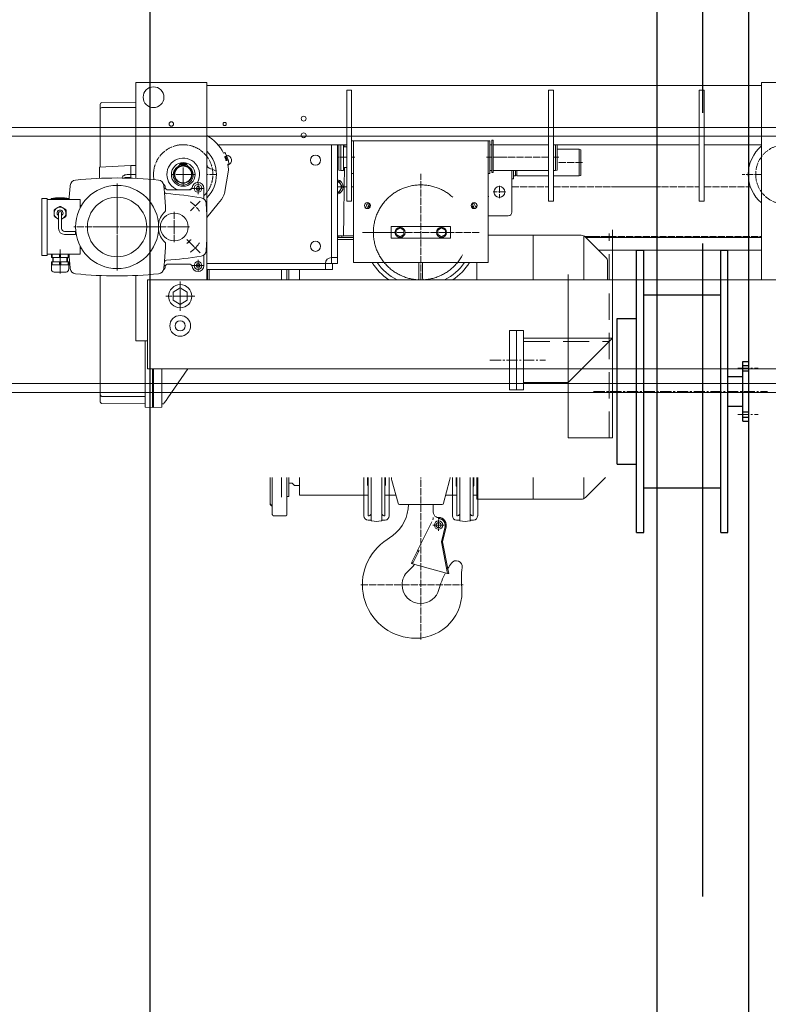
# Model space of a CAD drawing. Header units: millimetres. Extents: x 0 to 28190, y 0 to 19934.
# Tile 6 of 11: x 13067 to 14290, y 10882 to 12489. Entities that reach past the tile are written whole.
import ezdxf

# ---------------------------------------------------------------- set-up
doc = ezdxf.new("R2010")
doc.units = ezdxf.units.MM
doc.header["$MEASUREMENT"] = 0
for name, pattern in [('CENTER', [1704.8, 1065.5, -213.1, 213.1, -213.1]), ('CENTER2', [1.125, 0.75, -0.125, 0.125, -0.125]), ('CONTIN', [0]), ('DASHED', [319.6, 213.1, -106.5]), ('DOT_CENTER', [14, 12, -1, 0, -1]), ('HIDDEN', [9.525, 6.35, -3.175])]:
    doc.linetypes.add(name, pattern=pattern)
doc.layers.get('0').update_dxf_attribs({"linetype": 'CONTIN'})
for name, color, linetype in [('07', 7, 'CONTINUOUS'), ('1', 7, 'CONTIN'), ('2', 6, 'CONTIN'), ('4', 7, 'CENTER'), ('Default', 7, 'CONTINUOUS')]:
    doc.layers.add(name, color=color, linetype=linetype)

# ---------------------------------------------------------------- blocks, each defined once
blk = doc.blocks.new('A$C556C4CC6')
at = {"layer": '07', "color": 3, "linetype": 'Continuous', "ltscale": 100}
for p, q in [((72.5, 475), (84.5, 475)), ((72.5, 475), (72.5, 0)), ((84.5, 475), (84.5, 0)), ((214.5, 475), (214.5, 0)), ((214.5, 475), (226.5, 475)), ((226.5, 475), (226.5, 0)), ((84.5, 400), (214.5, 400)), ((39.5, 360), (39.5, 115)), ((39.5, 360), (72.5, 360)), ((251.5, 287.5), (251.5, 187.5)), ((251.5, 287.5), (261.5, 287.5)), ((261.5, 287.5), (261.5, 187.5)), ((251.5, 281), (261.5, 281)), ((251.5, 272), (261.5, 272)), ((226.5, 262.5), (251.5, 262.5)), ((226.5, 212.5), (251.5, 212.5)), ((251.5, 203), (261.5, 203)), ((251.5, 194), (261.5, 194)), ((251.5, 187.5), (261.5, 187.5)), ((39.5, 115), (72.5, 115)), ((84.5, 75), (214.5, 75)), ((72.5, 0), (84.5, 0)), ((214.5, 0), (226.5, 0))]:
    blk.add_line(p, q, dxfattribs=at)
at = {"layer": 'Default', "color": 1, "linetype": 'CENTER2', "lineweight": 13, "ltscale": 25}
for p, q in [((243.1, 276.5), (277.6, 276.5)), ((0, 237.5), (293.3, 237.5)), ((243.1, 198.5), (277.6, 198.5))]:
    blk.add_line(p, q, dxfattribs=at)
blk = doc.blocks.new('A$C5D5B3472')
at = {"color": 3, "linetype": 'Continuous', "lineweight": 0}
for p, q in [((-13748.7, 76.1), (-13628, 76.1)), ((-13748.7, 76.1), (-13628, 76.1)), ((-13628, -258.2), (-13628, 76.1)), ((-13628, -258.2), (-13628, 76.1)), ((-12687.9, 71.1), (-13628, 71.1)), ((-13628, -29.5), (-13628, 71.1)), ((-12687.9, 71.1), (-13628, 71.1)), ((-13628, -29.5), (-13628, 71.1)), ((-12687.9, 76.1), (-12687.9, -258.2)), ((-12687.9, 76.1), (-12567.2, 76.1)), ((-12687.9, 76.1), (-12687.9, -13.6)), ((-12687.9, 76.1), (-12567.2, 76.1)), ((-12687.9, 71.1), (-12687.9, -13.6)), ((-12687.9, 71.1), (-12687.9, -13.6)), ((-12567.2, 76.1), (-12567.2, -86.4)), ((-12567.2, 76.1), (-12567.2, -86.4)), ((-13530.5, -125), (-13530.5, 63)), ((-13530.5, 63), (-13522.4, 63)), ((-13522.4, 63), (-13522.4, -125)), ((-13275.1, -125), (-13275.1, 63)), ((-13275.1, 63), (-13267, 63)), ((-13267, 63), (-13267, -125)), ((-12933.2, -125), (-12933.2, 63)), ((-12933.2, 63), (-12925.2, 63)), ((-12925.2, 63), (-12925.2, -125)), ((-12567.2, 42.3), (-12509.9, 41.8)), ((-12567.2, 33.6), (-12509.9, 33.6)), ((-12506.9, 30.5), (-12506.9, 38.8)), ((-12687.9, -13.6), (-12687.9, 32.6)), ((-12506.9, 30.5), (-12506.9, -67.4)), ((-13530.5, -29.5), (-13628, -29.5)), ((-13530.5, -29.5), (-13628, -29.5)), ((-13275.1, -29.5), (-13522.4, -29.5)), ((-13275.1, -29.5), (-13522.4, -29.5)), ((-13281.6, -29.5), (-13281.6, -72.4)), ((-13278.6, -29.5), (-13278.6, -73.2)), ((-13173.2, -29.5), (-13267, -29.5)), ((-13173.2, -29.5), (-13267, -29.5)), ((-13173.2, -21.7), (-13170.7, -21.7)), ((-13173.2, -27.9), (-13173.2, -21.7)), ((-13173.2, -71.9), (-13173.2, -27.9)), ((-13173.2, -73.2), (-13173.2, -29.5)), ((-13170.7, -21.7), (-13170.7, -76.7)), ((-13167.5, -29.5), (-13170.7, -29.5)), ((-13167.5, -29.5), (-13170.7, -29.5)), ((-13170.7, -29.5), (-13170.5, -29.5)), ((-13170.5, -71.7), (-13170.5, -29.5)), ((-13164.5, -22.9), (-13167.5, -22.9)), ((-13167.5, -22.9), (-13167.5, -78.2)), ((-13164.5, -22.9), (-12936.2, -22.9)), ((-13164.5, -229), (-13164.5, -22.9)), ((-13164.5, -78.2), (-13164.5, -22.9)), ((-12936.2, -22.9), (-12936.2, -229)), ((-12936.2, -22.9), (-12936.2, -78.2)), ((-12933.2, -22.9), (-12936.2, -22.9)), ((-12933.2, -78.2), (-12933.2, -22.9)), ((-12706.5, -29.5), (-12925.2, -29.5)), ((-12925.2, -33), (-12925.2, -29.5)), ((-12909.1, -29.5), (-12925.2, -29.5)), ((-12925.2, -68.2), (-12925.2, -33)), ((-12925.2, -33), (-12919.6, -33)), ((-12921.6, -29.5), (-12921.5, -30.4)), ((-12921.5, -30.4), (-12921.5, -33)), ((-12919.6, -33), (-12919.6, -29.5)), ((-12919.6, -68.2), (-12919.6, -33)), ((-12914.6, -73.2), (-12914.6, -29.5)), ((-12911.6, -72.4), (-12911.6, -29.5)), ((-12909.1, -29.5), (-12899, -29.5)), ((-12909.1, -29.5), (-12909.1, -230.6)), ((-12899, -29.5), (-12909.1, -29.5)), ((-12706.5, -29.5), (-12899, -29.5)), ((-12899, -29.5), (-12706.5, -29.5)), ((-12899, -29.5), (-12899, -220.4)), ((-13321.8, -37.8), (-13318.8, -37)), ((-13321.8, -37.8), (-13321.8, -81.4)), ((-13281.6, -37), (-13318.8, -37)), ((-13318.8, -37), (-13318.8, -82.2)), ((-12721.3, -48.6), (-12719.9, -49.2)), ((-12719.9, -49.2), (-12719, -49.5)), ((-12716.1, -43.6), (-12718.5, -42.7)), ((-12716, -43.6), (-12716.1, -43.6)), ((-12687.9, -40.3), (-12687.9, -119.1)), ((-12687.9, -119.1), (-12687.9, -40.3)), ((-12687.9, -40.3), (-12687.9, -62.5)), ((-12723.1, -62.4), (-12725.5, -61.5)), ((-12722.3, -55.8), (-12723.8, -55.2)), ((-12721.4, -56.1), (-12722.3, -55.8)), ((-12648.7, -64.7), (-12648.7, -60.4)), ((-12646.7, -64.7), (-12646.7, -60.4)), ((-12567.2, -64.6), (-12559.2, -64.6)), ((-12567.2, -79.7), (-12567.2, -64.6)), ((-12567.2, -64.6), (-12559.2, -64.6)), ((-12567.2, -79.7), (-12567.2, -64.6)), ((-12559.2, -64.6), (-12559.2, -79.7)), ((-12559.2, -64.6), (-12559.2, -79.7)), ((-12505.9, -67.4), (-12559.2, -64.6)), ((-12559.2, -64.6), (-12559.2, -79.7)), ((-13321.8, -81.4), (-13318.8, -82.2)), ((-13275.1, -82.2), (-13318.8, -82.2)), ((-13281.6, -72.4), (-13278.6, -73.2)), ((-13275.1, -73.2), (-13278.6, -73.2)), ((-13173.2, -73.2), (-13267, -73.2)), ((-13213.4, -82.2), (-13267, -82.2)), ((-13213.4, -80.7), (-13213.4, -73.2)), ((-13213.4, -82.2), (-13213.4, -80.7)), ((-13213.4, -80.7), (-13210.7, -80.7)), ((-13210.7, -80.7), (-13210.7, -73.2)), ((-13210.7, -82.2), (-13210.7, -80.7)), ((-13207.7, -82.2), (-13210.7, -82.2)), ((-13207.7, -73.2), (-13207.7, -87.3)), ((-13204.7, -73.2), (-13204.7, -143.6)), ((-13204.7, -87.3), (-13204.7, -73.2)), ((-13173.2, -71.9), (-13173.2, -73.2)), ((-13173.2, -73.2), (-13173.2, -76.7)), ((-13173.2, -76.7), (-13170.7, -76.7)), ((-13170.7, -71.7), (-13170.5, -71.7)), ((-13170.5, -73.2), (-13170.5, -71.7)), ((-13167.5, -73.2), (-13170.5, -73.2)), ((-13167.5, -78.2), (-13164.5, -78.2)), ((-12936.2, -78.2), (-12933.2, -78.2)), ((-12925.2, -73.2), (-12925.2, -68.2)), ((-12925.2, -68.2), (-12919.6, -68.2)), ((-12921.1, -68.2), (-12920.7, -100.8)), ((-12919.6, -73.2), (-12919.6, -68.2)), ((-12914.6, -73.2), (-12919.6, -73.2)), ((-12914.6, -73.2), (-12911.6, -72.4)), ((-12717.7, -111.8), (-12724.4, -72.5)), ((-12567.2, -86.4), (-12567.2, -79.7)), ((-12567.2, -86.4), (-12567.2, -79.7)), ((-12559.2, -79.7), (-12567.2, -79.7)), ((-12559.2, -79.7), (-12559.2, -79.8)), ((-12559.2, -79.7), (-12559.2, -86.1)), ((-12559.2, -79.7), (-12559.2, -79.8)), ((-12559.2, -79.8), (-12559.2, -84.8)), ((-12559.2, -79.8), (-12559.2, -84.8)), ((-12505.9, -86.3), (-12505.9, -67.4)), ((-13207.7, -87.3), (-13204.7, -87.3)), ((-12917.1, -100.8), (-12911.6, -91.3)), ((-12911.6, -91.3), (-12909.1, -91.3)), ((-12559.2, -84.8), (-12559.2, -85.8)), ((-12559.2, -84.8), (-12548.7, -84.8)), ((-12559.2, -84.8), (-12559.2, -85.8)), ((-12559.2, -85.8), (-12559.2, -86.1)), ((-12559.2, -85.8), (-12559.2, -86.1)), ((-12548.7, -85.8), (-12559.2, -85.8)), ((-12548.7, -84.8), (-12548.7, -85.8)), ((-12548.7, -85.8), (-12548.7, -85.8)), ((-12547.6, -85.8), (-12548.7, -85.8)), ((-12547.6, -85.8), (-12547.6, -85.8)), ((-12547.6, -85.8), (-12547.6, -85.8)), ((-12920.7, -100.8), (-12920.1, -149.1)), ((-12911.6, -110.4), (-12917.1, -100.8)), ((-12909.1, -110.4), (-12911.6, -110.4)), ((-12682.9, -121.3), (-12682.9, -103.3)), ((-12676.2, -103.3), (-12674.5, -100.3)), ((-12674.5, -106.3), (-12676.2, -103.3)), ((-12674.5, -100.3), (-12671.1, -100.3)), ((-12671.1, -106.3), (-12674.5, -106.3)), ((-12671.1, -100.3), (-12669.4, -103.3)), ((-12669.4, -103.3), (-12671.1, -106.3)), ((-12657.9, -105.8), (-12622.3, -105.8)), ((-13522.4, -125), (-13530.5, -125)), ((-13267, -125), (-13275.1, -125)), ((-13137.3, -129.3), (-13139.9, -127.8)), ((-12960.8, -127.8), (-12963.4, -129.3)), ((-12925.2, -125), (-12933.2, -125)), ((-12687.9, -152.5), (-12707.2, -129.2)), ((-12474.2, -132.1), (-12473.2, -132.1)), ((-12474.2, -134.1), (-12474.2, -132.1)), ((-12454.1, -122.4), (-12473.2, -122.4)), ((-12473.2, -132.1), (-12473.2, -122.4)), ((-12473.2, -136), (-12473.2, -132.1)), ((-12454.1, -120.4), (-12423.9, -120.4)), ((-12454.1, -122.4), (-12454.1, -120.4)), ((-12423.9, -122.4), (-12454.1, -122.4)), ((-12423.9, -120.4), (-12423.9, -122.4)), ((-12416.9, -122.4), (-12423.9, -122.4)), ((-12416.9, -122.4), (-12416.9, -120.4)), ((-12416.9, -120.4), (-12407.9, -120.4)), ((-12416.9, -214.9), (-12416.9, -122.4)), ((-12407.9, -216.9), (-12407.9, -120.4)), ((-13164.5, -149.6), (-13198.7, -149.6)), ((-13144, -136.1), (-13141.3, -137.3)), ((-12959.4, -137.3), (-12956.7, -136.1)), ((-12920.1, -149.1), (-12919.6, -183.9)), ((-12449.1, -140.4), (-12449.1, -149.6)), ((-12440.1, -134), (-12448, -138.6)), ((-12441.5, -171.2), (-12441.5, -145)), ((-12430, -138.6), (-12438, -134)), ((-12436.5, -171.2), (-12436.5, -145)), ((-12429, -149.6), (-12429, -140.4)), ((-12687.9, -152.5), (-12687.9, -240.6)), ((-12687.9, -152.5), (-12687.9, -230.6)), ((-12687.9, -240.6), (-12687.9, -152.5)), ((-12687.9, -230.6), (-12687.9, -152.5)), ((-12448, -151.4), (-12441.5, -155.2)), ((-12436.5, -155.2), (-12430, -151.4)), ((-13322.2, -182.7), (-13240.9, -182.7)), ((-13240.9, -182.7), (-13164.5, -182.7)), ((-13240.9, -182.7), (-13240.9, -258.2)), ((-13100.6, -187.8), (-13100.6, -167.7)), ((-13100.6, -167.7), (-13000.1, -167.7)), ((-13092.1, -174), (-13085.5, -170.2)), ((-13092.1, -181.5), (-13092.1, -174)), ((-13085.5, -185.3), (-13092.1, -181.5)), ((-13085.5, -170.2), (-13079, -174)), ((-13079, -181.5), (-13085.5, -185.3)), ((-13079, -174), (-13079, -181.5)), ((-13021.7, -174), (-13015.2, -170.2)), ((-13021.7, -181.5), (-13021.7, -174)), ((-13015.2, -185.3), (-13021.7, -181.5)), ((-13015.2, -170.2), (-13008.6, -174)), ((-13008.6, -181.5), (-13015.2, -185.3)), ((-13008.6, -174), (-13008.6, -181.5)), ((-13000.1, -167.7), (-13000.1, -187.8)), ((-12465.3, -181.2), (-12446.6, -181.2)), ((-12446.6, -176.2), (-12464.6, -176.2)), ((-13330.1, -186.5), (-13628, -186.5)), ((-13329.3, -185.7), (-13365.1, -221.5)), ((-13326.4, -184.6), (-13326.4, -258.2)), ((-13000.1, -187.8), (-13100.6, -187.8)), ((-12919.6, -183.9), (-12936.2, -183.9)), ((-12909.1, -186.5), (-12936.2, -186.5)), ((-12936.2, -189.8), (-12909.1, -189.8)), ((-12918.6, -183.9), (-12919.6, -183.9)), ((-12916.7, -183.8), (-12916.7, -186.5)), ((-12911.4, -183.5), (-12911.4, -186.5)), ((-13351.8, -208.2), (-13628, -208.2)), ((-12682.9, -234), (-12682.9, -216)), ((-12474.2, -205.2), (-12474.2, -203.2)), ((-12474.2, -205.2), (-12473.2, -205.2)), ((-12473.2, -205.2), (-12473.2, -201.3)), ((-12473.2, -214.9), (-12473.2, -205.2)), ((-12453.6, -214.9), (-12473.2, -214.9)), ((-12453.6, -214.9), (-12453.6, -220.5)), ((-12452.6, -214.9), (-12453.6, -214.9)), ((-12452.6, -220.5), (-12452.6, -214.9)), ((-12440, -214.9), (-12452.6, -214.9)), ((-12440, -214.9), (-12440, -220.5)), ((-12438, -214.9), (-12440, -214.9)), ((-12425.5, -214.9), (-12438, -214.9)), ((-12438, -214.9), (-12438, -220.5)), ((-12425.5, -214.9), (-12425.5, -220.5)), ((-12424.5, -214.9), (-12425.5, -214.9)), ((-12416.9, -214.9), (-12424.5, -214.9)), ((-12424.5, -214.9), (-12424.5, -220.5)), ((-12416.9, -216.9), (-12416.9, -214.9)), ((-13366.6, -258.2), (-13366.6, -225)), ((-12936.2, -229), (-13164.5, -229)), ((-13145.4, -229), (-13145.4, -258.2)), ((-13145.4, -229), (-13145.4, -258.2)), ((-13053.4, -229), (-13053.4, -255.6)), ((-13047.3, -255.6), (-13047.3, -229)), ((-12901, -230.6), (-12909.1, -230.6)), ((-12901, -230.6), (-12901, -240.6)), ((-12899, -230.6), (-12901, -230.6)), ((-12899, -220.4), (-12899, -230.6)), ((-12889, -230.6), (-12899, -230.6)), ((-12888.9, -230.6), (-12889, -230.6)), ((-12687.9, -230.6), (-12888.9, -230.6)), ((-12687.9, -230.6), (-12687.9, -240.6)), ((-12687.9, -236.6), (-12687.9, -230.6)), ((-12676.2, -234), (-12674.5, -231)), ((-12674.5, -231), (-12671.1, -231)), ((-12671.1, -231), (-12669.4, -234)), ((-12622.3, -231.5), (-12657.9, -231.5)), ((-12453.6, -220.5), (-12452.6, -220.5)), ((-12452.6, -227.5), (-12453.6, -227.5)), ((-12453.6, -227.5), (-12453.6, -232.5)), ((-12453.6, -232.5), (-12452.6, -232.5)), ((-12453.6, -232.5), (-12453.6, -240.6)), ((-12452.6, -220.5), (-12451.6, -220.5)), ((-12452.6, -232.5), (-12452.6, -227.5)), ((-12451.6, -227.5), (-12452.6, -227.5)), ((-12452.6, -232.5), (-12440.1, -232.5)), ((-12451.6, -220.5), (-12450.7, -220.5)), ((-12451.6, -227.5), (-12451.6, -220.5)), ((-12450.7, -227.5), (-12451.6, -227.5)), ((-12450.7, -220.5), (-12440, -220.5)), ((-12450.7, -227.5), (-12450.7, -220.5)), ((-12440.1, -227.5), (-12450.7, -227.5)), ((-12440.1, -232.5), (-12440.1, -227.5)), ((-12438, -227.5), (-12440.1, -227.5)), ((-12440.1, -232.5), (-12438, -232.5)), ((-12440, -220.5), (-12438, -220.5)), ((-12438, -220.5), (-12427.4, -220.5)), ((-12438, -227.5), (-12438, -232.5)), ((-12427.4, -227.5), (-12438, -227.5)), ((-12438, -232.5), (-12425.5, -232.5)), ((-12427.4, -227.5), (-12427.4, -220.5)), ((-12427.4, -220.5), (-12426.5, -220.5)), ((-12426.5, -227.5), (-12427.4, -227.5)), ((-12426.5, -220.5), (-12425.5, -220.5)), ((-12426.5, -227.5), (-12426.5, -220.5)), ((-12425.5, -227.5), (-12426.5, -227.5)), ((-12424.5, -220.5), (-12425.5, -220.5)), ((-12425.5, -227.5), (-12425.5, -232.5)), ((-12424.5, -227.5), (-12425.5, -227.5)), ((-12425.5, -232.5), (-12424.5, -232.5)), ((-12424.5, -227.5), (-12424.5, -232.5)), ((-12424.5, -232.5), (-12424.5, -240.6)), ((-12416.9, -216.9), (-12407.9, -216.9)), ((-12889, -240.6), (-12901, -240.6)), ((-12687.9, -240.6), (-12889, -240.6)), ((-12844.7, -240.6), (-12844.7, -258.2)), ((-12844.7, -240.6), (-12844.7, -258.2)), ((-12826.6, -258.2), (-12826.6, -240.6)), ((-12826.6, -242), (-12826.6, -240.6)), ((-12826.6, -258.2), (-12826.6, -242)), ((-12823.6, -258.2), (-12823.6, -240.6)), ((-12814.1, -258.2), (-12814.1, -240.6)), ((-12691.9, -258.2), (-12691.9, -240.6)), ((-12688.9, -240.6), (-12688.9, -258.2)), ((-12687.9, -258.2), (-12687.9, -240.6)), ((-12687.9, -240.6), (-12687.9, -258.2)), ((-12674.5, -237), (-12676.2, -234)), ((-12671.1, -237), (-12674.5, -237)), ((-12669.4, -234), (-12671.1, -237)), ((-12449.1, -245.1), (-12428.9, -245.1)), ((-12587.3, -258.2), (-13728.5, -258.2)), ((-12587.3, -409), (-12587.3, -258.2)), ((-12567.2, -250.9), (-12567.2, -361.3)), ((-12567.2, -250.9), (-12567.2, -361.3)), ((-12506.9, -251), (-12506.9, -451.1)), ((-12654.7, -278.9), (-12642.6, -271.9)), ((-12654.7, -292.8), (-12654.7, -278.9)), ((-12642.6, -271.9), (-12630.6, -278.9)), ((-12630.6, -278.9), (-12630.6, -292.8)), ((-12642.6, -299.8), (-12654.7, -292.8)), ((-12630.6, -292.8), (-12642.6, -299.8)), ((-12587.3, -361.3), (-12567.2, -361.3)), ((-12587.3, -361.3), (-12567.2, -361.3)), ((-12583.3, -361.3), (-12583.3, -455.5)), ((-13728.5, -409), (-12587.3, -409)), ((-12655.7, -409), (-12621.6, -458)), ((-12611.5, -469), (-12611.5, -409)), ((-12597.4, -474.1), (-12597.4, -409)), ((-12597.4, -473.4), (-12597.4, -409)), ((-12595.9, -473.4), (-12595.9, -409)), ((-12621.6, -458), (-12618.6, -462.4)), ((-12618.6, -462.4), (-12615.6, -466.7)), ((-12615.6, -466.7), (-12614.7, -468.1)), ((-12583.3, -455.5), (-12583.3, -458.6)), ((-12509.9, -455.5), (-12583.3, -455.5)), ((-12583.3, -458.6), (-12583.3, -461.1)), ((-12583.3, -461.1), (-12583.3, -464.7)), ((-12583.3, -464.7), (-12583.3, -468.3)), ((-12506.9, -463.1), (-12506.9, -451.1)), ((-12614.3, -468.3), (-12612, -468.3)), ((-12611.5, -469), (-12611.5, -473.2)), ((-12611, -473.9), (-12597.4, -474.1)), ((-12597.4, -473.4), (-12595.9, -473.4)), ((-12595.9, -473.4), (-12595.9, -474.1)), ((-12583.8, -474), (-12595.9, -474.1)), ((-12583.3, -468.3), (-12583.3, -469)), ((-12583.3, -469), (-12583.3, -470.9)), ((-12583.3, -470.9), (-12583.3, -473.2)), ((-12509.9, -467.4), (-12582.8, -468.3)), ((-13363.5, -592.6), (-13329.3, -626.8)), ((-13326.4, -592.6), (-13326.4, -627.8)), ((-13240.9, -592.6), (-13240.9, -629.7)), ((-13146.8, -658), (-13146.8, -592.6)), ((-13145.4, -592.6), (-13145.4, -622.7)), ((-13145.4, -592.6), (-13145.4, -629.7)), ((-13140.4, -598.6), (-13140.4, -592.6)), ((-13140.4, -605.3), (-13140.4, -598.6)), ((-13139.4, -608), (-13139.4, -592.6)), ((-13134.3, -665.7), (-13134.3, -592.6)), ((-13116.3, -665.7), (-13116.3, -592.6)), ((-13111.3, -608), (-13111.3, -592.6)), ((-13110.2, -598.6), (-13110.2, -592.6)), ((-13110.2, -605.3), (-13110.2, -598.6)), ((-13103.9, -592.6), (-13103.9, -658)), ((-13100, -592.6), (-13100, -593.3)), ((-13088.9, -636.5), (-13099.3, -597.9)), ((-13001.4, -597.9), (-13011.8, -636.5)), ((-13000.7, -592.6), (-13000.7, -593.3)), ((-12996.8, -658), (-12996.8, -592.6)), ((-12990.5, -592.6), (-12990.5, -598.6)), ((-12990.5, -598.6), (-12990.5, -605.3)), ((-12989.5, -592.6), (-12989.5, -608)), ((-12984.4, -592.6), (-12984.4, -665.7)), ((-12966.4, -592.6), (-12966.4, -665.7)), ((-12961.3, -592.6), (-12961.3, -608)), ((-12960.3, -592.6), (-12960.3, -598.6)), ((-12960.3, -598.6), (-12960.3, -605.3)), ((-12954, -592.6), (-12954, -658)), ((-12844.7, -592.6), (-12844.7, -606.6)), ((-12844.7, -592.6), (-12844.7, -622.7)), ((-12826.6, -625.2), (-12826.6, -592.6)), ((-12826.6, -602.6), (-12826.6, -592.6)), ((-12823.6, -625.2), (-12823.6, -592.6)), ((-12814.1, -626.2), (-12814.1, -592.6)), ((-12798.5, -639.5), (-12798.5, -592.6)), ((-12795, -636.2), (-12795, -592.6)), ((-13139.4, -650.9), (-13139.4, -608)), ((-13111.3, -608), (-13111.3, -650.9)), ((-12989.5, -650.9), (-12989.5, -608)), ((-12961.3, -608), (-12961.3, -650.9)), ((-12844.7, -606.6), (-12837.3, -606.6)), ((-12836.3, -606.2), (-12833.1, -603)), ((-12832, -602.6), (-12826.6, -602.6)), ((-13240.9, -629.7), (-13322.2, -629.7)), ((-13240.9, -629.7), (-13145.4, -629.7)), ((-13145.4, -622.7), (-13139.4, -622.7)), ((-13111.3, -622.7), (-13092.6, -622.7)), ((-13008.1, -622.7), (-12989.5, -622.7)), ((-12961.3, -622.7), (-12844.7, -622.7)), ((-12823.6, -625.2), (-12826.6, -625.2)), ((-12823.6, -654.6), (-12823.6, -625.2)), ((-13071, -638.4), (-13086.5, -638.4)), ((-13029.2, -638.4), (-13071.5, -638.4)), ((-13071.5, -651), (-13071.5, -638.4)), ((-13050.4, -638.4), (-13071, -638.4)), ((-13014.2, -638.4), (-13050.4, -638.4)), ((-12798.5, -639.5), (-12797.9, -639.5)), ((-12798.5, -640.7), (-12798.5, -639.5)), ((-12798.5, -654.5), (-12798.5, -640.7)), ((-12798.5, -640.7), (-12797.9, -640.7)), ((-12795, -637.4), (-12795, -636.2)), ((-13134.3, -665), (-13139.7, -665)), ((-13139.4, -658), (-13139.4, -650.9)), ((-13139.4, -650.9), (-13139.4, -650.9)), ((-13139.4, -658), (-13139.3, -658)), ((-13134.7, -654.9), (-13134.3, -654)), ((-13116.3, -654), (-13116, -654.9)), ((-13110.9, -665), (-13116.3, -665)), ((-13111.3, -650.9), (-13111.3, -658)), ((-13111.3, -650.9), (-13111.3, -650.9)), ((-13111.3, -658), (-13111.3, -658)), ((-13076.5, -659.7), (-13078.2, -660.7)), ((-13076.5, -659.7), (-13076.5, -659.7)), ((-12984.4, -665), (-12989.8, -665)), ((-12989.5, -658), (-12989.5, -650.9)), ((-12989.4, -650.9), (-12989.5, -650.9)), ((-12989.5, -658), (-12989.4, -658)), ((-12984.7, -654.9), (-12984.4, -654)), ((-12966.4, -654), (-12966, -654.9)), ((-12961, -665), (-12966.4, -665)), ((-12961.4, -658), (-12961.3, -658)), ((-12961.3, -650.9), (-12961.3, -658)), ((-12961.3, -650.9), (-12961.3, -650.9)), ((-12814.1, -658), (-12820.7, -657.9)), ((-12801.4, -657.8), (-12814.1, -658)), ((-13093.3, -676.2), (-13087.4, -701.6)), ((-13045.6, -715.3), (-13068.8, -667.8)), ((-13002.8, -690.8), (-12987.9, -701.9)), ((-13087.4, -701.6), (-13096.1, -747.3)), ((-13047.4, -716.2), (-13045.6, -715.3)), ((-13036.4, -738.8), (-13047.4, -716.2)), ((-13044.7, -717.1), (-13045.6, -715.3)), ((-13046.5, -718), (-13044.7, -717.1)), ((-13035.3, -736.4), (-13044.7, -717.1)), ((-13096.1, -747.3), (-13097.7, -755.2)), ((-13095.7, -755.3), (-13036.4, -738.8)), ((-13037.1, -737.3), (-13035.3, -736.4)), ((-13036.2, -739.1), (-13036.4, -738.8)), ((-13034.4, -738.3), (-13036.2, -739.1)), ((-13034.4, -738.3), (-13035.3, -736.4)), ((-13095.7, -755.3), (-13097.7, -755.2))]:
    blk.add_line(p, q, dxfattribs=at)
at = {"lineweight": 0}
for p, q in [((-3050, 0), (-24040.4, 0)), ((-3070, -15), (-24020.4, -15)), ((-3439.1, -448.9), (-23651.4, -448.9)), ((-3449.4, -433.9), (-23641.1, -433.9))]:
    blk.add_line(p, q, dxfattribs=at)
at = {"color": 3, "linetype": 'DOT_CENTER', "lineweight": 0}
for p, q in [((-13324.3, -59.6), (-13281.6, -59.6)), ((-13284.1, -50.6), (-13275.1, -50.6)), ((-13267, -50.6), (-13173.2, -50.6)), ((-13170.7, -50.6), (-13167.5, -50.6)), ((-13162, -50.6), (-13170, -50.6)), ((-12933.2, -50.6), (-12938.7, -50.6)), ((-12925.2, -50.6), (-12909.1, -50.6)), ((-12652.5, -63.1), (-12648.9, -63.1)), ((-12650.7, -61.3), (-12650.7, -64.9)), ((-12647.7, -79.7), (-12647.7, -59.6)), ((-12647.7, -79.7), (-12647.7, -62.6)), ((-12646.5, -63.1), (-12642.8, -63.1)), ((-12644.6, -61.3), (-12644.6, -64.9)), ((-13628, -79.7), (-13594.9, -79.7)), ((-13050.4, -258.2), (-13050.4, -78.7)), ((-12704, -79.7), (-12687.9, -79.7)), ((-12667.8, -79.7), (-12647.7, -79.7)), ((-12664.8, -79.7), (-12647.7, -79.7)), ((-12647.7, -99.8), (-12647.7, -79.7)), ((-12647.7, -79.7), (-12630.6, -79.7)), ((-12647.7, -96.8), (-12647.7, -79.7)), ((-12647.7, -79.7), (-12627.6, -79.7)), ((-13183.6, -98.8), (-13183.6, -119.9)), ((-12672.8, -93.5), (-12672.8, -113.1)), ((-12535.6, -95.3), (-12535.6, -161.6)), ((-13530.5, -100.8), (-13609, -100.8)), ((-13275.1, -100.8), (-13522.4, -100.8)), ((-13204.7, -100.8), (-13267, -100.8)), ((-13194.1, -109.4), (-13173, -109.4)), ((-12933.2, -100.8), (-12936.2, -100.8)), ((-12909.1, -100.8), (-12925.2, -100.8)), ((-12920.7, -100.8), (-12925.2, -100.8)), ((-12918.6, -100.8), (-12920.7, -100.8)), ((-12917.1, -100.8), (-12918.6, -100.8)), ((-12682.6, -103.3), (-12663, -103.3)), ((-12617.3, -103.3), (-12615.4, -103.3)), ((-13165.5, -116.9), (-13164.5, -116.9)), ((-13138.3, -131.2), (-13138.3, -136.8)), ((-12962.4, -131.2), (-12962.4, -136.8)), ((-12676.3, -124.9), (-12660, -141.3)), ((-12632.6, -143), (-12632.6, -168.7)), ((-12535.6, -161.6), (-12535.6, -165.1)), ((-12535.6, -165.1), (-12535.6, -168.7)), ((-13149.4, -177.8), (-12951.3, -177.8)), ((-12632.6, -168.7), (-12658.2, -168.7)), ((-12606.9, -168.7), (-12632.6, -168.7)), ((-12632.6, -168.7), (-12632.6, -194.3)), ((-12609, -168.7), (-12535.6, -168.7)), ((-12535.6, -168.7), (-12535.6, -242.1)), ((-12535.6, -168.7), (-12464.9, -168.7)), ((-12464.9, -168.7), (-12464.2, -168.7)), ((-12464.2, -168.7), (-12462.2, -168.7)), ((-13328, -184.6), (-13628, -184.6)), ((-12676.3, -212.4), (-12660, -196)), ((-12660, -196), (-12661, -197.1)), ((-12653.9, -190), (-12660, -196)), ((-12439, -207), (-12439, -248.1)), ((-12672.8, -224.2), (-12672.8, -243.8)), ((-12663, -234), (-12682.6, -234)), ((-12615.4, -234), (-12617.3, -234)), ((-12642.6, -285.9), (-12642.6, -261.2)), ((-12667.3, -285.9), (-12642.6, -285.9)), ((-12642.6, -310.5), (-12642.6, -285.9)), ((-12642.6, -285.9), (-12618, -285.9)), ((-13050.4, -806.3), (-13050.4, -592.6)), ((-13050.4, -640.9), (-13050.4, -638.4)), ((-13080.5, -664), (-13080.5, -666.8)), ((-13080.5, -666.8), (-13080.5, -666.9)), ((-13087.2, -673.5), (-13090.1, -673.5)), ((-13087.2, -673.5), (-13087.3, -673.5)), ((-13080.5, -673.5), (-13087.2, -673.5)), ((-13073.9, -673.5), (-13087.2, -673.5)), ((-13080.5, -666.9), (-13080.5, -680.2)), ((-13073.9, -673.5), (-13080.5, -673.5)), ((-13080.5, -680.2), (-13080.5, -680.3)), ((-13080.5, -680.3), (-13080.5, -683.1)), ((-13073.7, -673.5), (-13073.9, -673.5)), ((-13071, -673.5), (-13073.7, -673.5)), ((-12948.8, -774.6), (-13122, -774.6)), ((-13050.4, -867.1), (-13050.4, -806.3))]:
    blk.add_line(p, q, dxfattribs=at)
at = {"color": 3, "linetype": 'DASHED', "lineweight": 0}
for p, q in [((-12648.7, -65.4), (-12648.7, -64.7)), ((-12646.7, -65.4), (-12646.7, -64.7)), ((-12899, -220.4), (-12909.1, -220.4)), ((-12889, -230.6), (-12889, -240.6)), ((-13085.4, -701.7), (-13091.4, -675.7)), ((-13085.4, -701.7), (-13095.7, -755.3)), ((-13094.2, -747.6), (-13096.1, -747.3))]:
    blk.add_line(p, q, dxfattribs=at)
at = {"color": 3, "lineweight": 0}
for p, q in [((-13375.5, -525.7), (-13375.5, -173.7)), ((-13300.1, -525.7), (-13300.1, -249.2)), ((-13224.7, -444.7), (-13224.7, -344.2)), ((-13224.7, -344.2), (-13212.6, -344.2)), ((-13200.5, -344.2), (-13212.6, -344.2)), ((-13212.6, -444.7), (-13212.6, -344.2)), ((-13210.6, -344.2), (-13212.6, -344.2)), ((-13200.5, -444.7), (-13200.5, -344.2)), ((-13224.7, -356.7), (-13375.5, -356.7)), ((-13300.1, -432.1), (-13375.5, -356.7)), ((-13224.7, -432.1), (-13300.1, -432.1)), ((-13224.7, -444.7), (-13212.6, -444.7)), ((-13212.6, -444.7), (-13200.5, -444.7)), ((-13375.5, -525.7), (-13300.1, -525.7))]:
    blk.add_line(p, q, dxfattribs=at)
at = {"color": 3, "linetype": 'HIDDEN', "lineweight": 0, "ltscale": 7}
for p, q in [((-13369.8, -525.7), (-13369.8, -179.5)), ((-13224.7, -362.5), (-13369.8, -362.5))]:
    blk.add_line(p, q, dxfattribs=at)
at = {"color": 3, "linetype": 'CENTER2', "lineweight": 0, "ltscale": 25}
blk.add_line((-13167.6, -394.4), (-13261.6, -394.4), dxfattribs=at)
at = {"color": 3, "linetype": 'Continuous', "lineweight": 0}
for centre, radius in [((-12597.4, 51), 17.6), ((-12851.8, 14.8), 4.12), ((-12851.8, -13.4), 4.12), ((-12871.9, -55.6), 8.55), ((-12647.7, -79.7), 20.1), ((-12647.7, -79.7), 15.1), ((-12650.7, -63.1), 1.01), ((-12644.6, -63.1), 1.01), ((-12672.8, -103.3), 6.54), ((-12535.6, -168.7), 70.4), ((-13183.6, -109.4), 9.17), ((-13140.8, -132.5), 5.03), ((-12959.9, -132.5), 5.03), ((-12535.6, -168.7), 50.3), ((-12632.6, -168.7), 23.6), ((-12672.8, -234), 6.54), ((-12642.6, -285.9), 19.6), ((-12642.6, -336.1), 17.6), ((-12642.6, -336.1), 8.55), ((-13080.5, -673.5), 7.04), ((-13080.5, -673.5), 4.27)]:
    blk.add_circle(centre, radius, dxfattribs=at)
at = {"color": 3, "linetype": 'DASHED', "lineweight": 0}
for centre, radius in [((-12718, 5.7), 2.77), ((-13050.4, -177.8), 80.4)]:
    blk.add_circle(centre, radius, dxfattribs=at)
at = {"color": 3, "linetype": 'DOT_CENTER', "lineweight": 0}
blk.add_circle((-13668.2, -79.7), 50.3, dxfattribs=at)
at = {"color": 3, "linetype": 'Continuous', "lineweight": 0}
for centre, radius, start, end in [((-12509.9, 38.8), 3.02, 0, 89.5), ((-12509.9, 30.5), 3.02, 0, 90), ((-12627.6, 5.7), 3.72, 90, 270), ((-12627.6, 5.7), 3.72, 270, 90), ((-12647.7, -79.7), 77.4, 121.2974, 152.1644), ((-13668.2, -79.7), 62.8, 309.7918, 50.2082), ((-12721.1, -55.6), 8.55, 90, 253.9175), ((-12647.7, -79.7), 79.9, 157.1032, 162.1497), ((-12647.7, -79.7), 78.4, 157.0546, 162.1983), ((-12647.7, -79.7), 77.4, 157.0218, 162.2311), ((-12647.7, -79.7), 79.9, 152.4003, 157.1032), ((-12721.1, -55.6), 8.55, 87.0231, 90), ((-12719.3, -50.4), 1.01, 67.3938, 69.6265), ((-12719.3, -50.4), 1.01, 337.7659, 67.3938), ((-12647.7, -79.7), 56.3, 135.5847, 224.4153), ((-12647.7, -79.7), 79.9, 162.1497, 166.8526), ((-12647.7, -79.7), 77.4, 167.0885, 172.4159), ((-12721.1, -55.1), 1.01, 251.8591, 341.487), ((-12721.1, -55.1), 1.01, 249.6265, 251.8591), ((-12647.7, -79.7), 76.4, 157.7659, 161.487), ((-12695.9, -62.5), 8.04, 282.1532, 0), ((-12647.7, -79.7), 27.7, 289.4102, 209.3785), ((-12647.7, -80.7), 16.9, 120.3714, 59.6286), ((-12658.4, -62.5), 4.27, 300.4319, 305.1137), ((-12658.3, -62.5), 4.2, 305.1137, 309.8182), ((-12658.7, -62.1), 4.74, 309.8182, 313.9786), ((-12658.8, -62), 4.92, 313.9786, 318.0064), ((-12659.5, -61.3), 5.92, 318.0064, 321.3849), ((-12659.9, -61), 6.36, 321.3849, 324.5733), ((-12661.4, -60), 8.18, 324.5733, 327.0946), ((-12662, -59.5), 8.97, 327.0946, 329.4373), ((-12665.1, -57.7), 12.6, 329.4373, 331.1429), ((-12666.3, -57), 14, 331.1429, 332.7101), ((-12681.2, -49.4), 30.7, 332.7101, 333.4348), ((-12560.2, -110), 104.6, 153.1623, 153.3765), ((-12640.2, -69.5), 15, 151.6738, 153.1623), ((-12645.4, -66.7), 9.11, 149.2682, 151.6738), ((-12648.6, -64.8), 5.44, 145.3419, 149.2682), ((-12649.8, -64), 3.94, 140.1132, 145.3419), ((-12650.7, -63.2), 2.76, 132.8972, 140.1132), ((-12651.1, -62.8), 2.17, 124.0037, 132.8972), ((-12651.3, -62.5), 1.77, 113.197, 124.0037), ((-12651.3, -62.4), 1.71, 101.6785, 113.197), ((-12647.7, -79.7), 19.4, 92.97, 101.9615), ((-12647.7, -79.7), 19.4, 78.0385, 87.03), ((-12644, -62.4), 1.71, 66.803, 78.3215), ((-12644, -62.5), 1.77, 55.9963, 66.803), ((-12644.2, -62.8), 2.17, 47.1028, 55.9963), ((-12644.6, -63.2), 2.76, 39.8868, 47.1028), ((-12645.5, -64), 3.94, 34.6581, 39.8868), ((-12646.8, -64.8), 5.44, 30.7318, 34.6581), ((-12649.9, -66.7), 9.11, 28.3262, 30.7318), ((-12655.1, -69.5), 15, 26.8377, 28.3262), ((-12735.1, -110), 104.6, 26.6235, 26.8377), ((-12614.1, -49.4), 30.7, 206.5652, 207.2899), ((-12629, -57), 14, 207.2899, 208.8571), ((-12630.2, -57.7), 12.6, 208.8571, 210.5627), ((-12633.3, -59.5), 8.97, 210.5627, 212.9054), ((-12634, -60), 8.18, 212.9054, 215.4267), ((-12635.4, -61), 6.36, 215.4267, 218.6151), ((-12635.8, -61.3), 5.92, 218.6151, 221.9936), ((-12636.5, -62), 4.92, 221.9936, 226.0214), ((-12636.7, -62.1), 4.74, 226.0214, 230.1818), ((-12637, -62.5), 4.2, 230.1818, 234.8863), ((-12637, -62.5), 4.27, 234.8863, 239.5681), ((-12714.4, -70.8), 10.1, 172.4159, 189.6265), ((-12687.9, -99.8), 30.2, 102.1532, 121.6108), ((-12906.1, -100.8), 12.6, 103.8865, 180), ((-12906.1, -100.8), 9.55, 108.4085, 251.5915), ((-12672.8, -103.3), 10.1, 90, 180), ((-12672.8, -103.3), 10.1, 9.5941, 90), ((-12607.4, -103.3), 10.1, 133.4532, 170.4059), ((-11934.8, -168.7), 683.7, 174.0938, 174.965), ((-12604.9, -99.3), 10.1, 95.9062, 174.0938), ((-12535.6, -769.4), 683.7, 84.0938, 95.9062), ((-12466.2, -99.3), 10.1, 5.9062, 84.0938), ((-13136.3, -168.7), 683.7, 3.8789, 5.9062), ((-12906.1, -100.8), 12.6, 180, 256.1135), ((-12707.8, -110.1), 10.1, 189.6265, 206.837), ((-12647.7, -79.7), 77.4, 206.837, 219.7372), ((-12577.5, -714.1), 603.3, 93.9979, 99.618), ((-12657.9, -100.8), 5.03, 189.5941, 270), ((-12647.7, -79.7), 27.7, 237.8817, 250.5898), ((-12622.3, -100.8), 5.03, 270, 350.4059), ((-12619.9, -108.3), 4.02, 273.9979, 354.965), ((-11934.8, -168.7), 683.7, 174.965, 177.5821), ((-13138.3, -116.9), 17.6, 244.6593, 254.4459), ((-13050.4, -177.8), 102.6, 150.7163, 156), ((-13050.4, -177.8), 99.5, 150.7198, 156), ((-13050.4, -177.8), 97, 151.7903, 155.0796), ((-13050.4, -177.8), 97, 24.9204, 28.2097), ((-13050.4, -177.8), 99.5, 24, 29.13), ((-13050.4, -177.8), 102.6, 24, 29.13), ((-12018.7, -168.7), 669.1, 176.571, 183.429), ((-12676.6, -129.2), 10.1, 99.618, 176.571), ((-12439, -210.6), 91.5, 80.5091, 99.4909), ((-13198.7, -143.6), 6.03, 180, 270), ((-13138.3, -116.9), 17.6, 264.6327, 273.6958), ((-12613.9, -140), 4.02, 177.5821, 226.9921), ((-12640.6, -168.7), 35.2, 7.9186, 46.9921), ((-12439, -145), 10.1, 284.4775, 255.5225), ((-12439, -145), 11.1, 144.62, 155.38), ((-12439, -145), 11.1, 204.62, 215.38), ((-12439, -145), 5.03, 300, 240), ((-12439, -145), 2.51, 0, 180), ((-12439, -145), 11.1, 84.62, 95.38), ((-12439, -145), 11.1, 24.62, 35.38), ((-12439, -145), 11.1, 324.62, 335.38), ((-13322.2, -192.8), 10.1, 90, 135), ((-13085.5, -177.8), 8.6, 0, 180), ((-13085.5, -177.8), 8.6, 180, 0), ((-13015.2, -177.8), 8.6, 0, 180), ((-13015.2, -177.8), 8.6, 180, 0), ((-12640.6, -168.7), 35.2, 313.0079, 352.0814), ((-12535.6, -168.7), 71.4, 349.8599, 353.9363), ((-12446.6, -171.2), 5.03, 270, 0), ((-12446.6, -171.2), 10.1, 270, 0), ((-12906.1, -323.9), 140.5, 94.3287, 95.1308), ((-12906.1, -323.9), 140.5, 92.1628, 94.3287), ((-12906.1, -323.9), 140.5, 91.2298, 92.1628), ((-12871.9, -201.4), 8.55, 90, 180), ((-12871.9, -201.4), 8.55, 0, 90), ((-12613.9, -197.3), 4.02, 133.0079, 182.4179), ((-11934.8, -168.7), 683.7, 182.4179, 185.035), ((-12871.9, -201.4), 8.55, 180, 270), ((-12871.9, -201.4), 8.55, 270, 0), ((-12676.6, -208.1), 10.1, 183.429, 260.382), ((-13136.3, -168.7), 683.7, 354.0938, 356.1211), ((-13361.5, -225), 5.03, 135, 180), ((-13050.4, -177.8), 97, 211.904, 235.9977), ((-13050.4, -177.8), 90, 214.7385, 243.3617), ((-13050.4, -177.8), 90, 296.6383, 325.2615), ((-13050.4, -177.8), 97, 304.0023, 328.096), ((-12899, -230.6), 10.1, 0, 90), ((-12577.5, 376.8), 603.3, 260.382, 266.0021), ((-12657.9, -236.5), 5.03, 90, 170.4059), ((-12622.3, -236.5), 5.03, 9.5941, 90), ((-12619.9, -229), 4.02, 5.035, 86.0021), ((-11934.8, -168.7), 683.7, 185.035, 185.9062), ((-12672.8, -234), 10.1, 180, 270), ((-12672.8, -234), 10.1, 270, 350.4059), ((-12607.4, -234), 10.1, 189.5941, 226.5468), ((-12604.9, -238), 10.1, 185.9062, 264.0938), ((-12535.6, 432.1), 683.7, 264.0938, 275.9062), ((-12466.2, -238), 10.1, 275.9062, 354.0938), ((-12449.1, -240.6), 4.47, 180, 270), ((-12428.9, -240.6), 4.47, 270, 0), ((-13056.4, -255.6), 3.02, 301.1618, 0), ((-13044.3, -255.6), 3.02, 180, 238.8382), ((-13077.9, -592.2), 22.1, 182.8264, 195), ((-13022.8, -592.2), 22.1, 345, 357.1736), ((-13136.4, -605.3), 4.02, 180, 221.4096), ((-13114.3, -605.3), 4.02, 318.5904, 0), ((-12986.4, -605.3), 4.02, 180, 221.4096), ((-12964.3, -605.3), 4.02, 318.5904, 0), ((-12837.3, -605.1), 1.51, 270, 315), ((-12832, -604.1), 1.51, 90, 135), ((-13322.2, -619.7), 10.1, 225, 270), ((-13086.5, -635.8), 2.51, 195, 270), ((-12963.9, -638.4), 65.4, 180, 233.4334), ((-13014.2, -635.8), 2.51, 270, 345), ((-13139.7, -658), 7.04, 180, 270), ((-13139.3, -652.9), 5.03, 270, 337.5), ((-13133.8, -665.7), 0.503, 180, 201.536), ((-13133.4, -665.5), 1.01, 201.536, 260.6035), ((-13125.3, -616.9), 50.3, 260.6035, 279.3965), ((-13117.3, -665.5), 1.01, 279.3965, 338.464), ((-13116.8, -665.7), 0.503, 338.464, 0), ((-13111.3, -652.9), 5.03, 202.5, 270), ((-13110.9, -658), 7.04, 270, 0), ((-13080.5, -673.5), 13.1, 129.8011, 191.5006), ((-13080.5, -673.5), 13.1, 79.6178, 129.8011), ((-13081.5, -651), 10.1, 300, 0), ((-12938.7, -653.9), 132.7, 182.9137, 184.6034), ((-12989.8, -658), 7.04, 180, 270), ((-12989.4, -652.9), 5.03, 270, 337.5), ((-12983.9, -665.7), 0.503, 180, 201.536), ((-12983.4, -665.5), 1.01, 201.536, 260.6035), ((-12975.4, -616.9), 50.3, 260.6035, 279.3965), ((-12967.3, -665.5), 1.01, 279.3965, 338.464), ((-12966.9, -665.7), 0.503, 338.464, 0), ((-12961.4, -652.9), 5.03, 202.5, 270), ((-12961, -658), 7.04, 270, 0), ((-13041.8, -774.6), 90.5, 270, 53.4334), ((-13110.5, -743.9), 10.1, 36.3589, 188.2656), ((-13251.8, -764.5), 132.7, 353.963, 8.2656), ((-13209.3, -816.6), 132.7, 31.5191, 36.3589), ((-12938.7, -653.9), 132.7, 220.3324, 227.2423), ((-13209.3, -816.6), 132.7, 14.8222, 27.9969), ((-13050.4, -774.6), 31.7, 0, 47.2423), ((-13041.8, -786.7), 78.4, 173.963, 270), ((-13050.4, -774.6), 31.7, 194.8222, 270), ((-13050.4, -774.6), 31.7, 270, 0)]:
    blk.add_arc(centre, radius, start, end, dxfattribs=at)
at = {"color": 3, "linetype": 'DOT_CENTER', "lineweight": 0}
for centre, radius, start, end in [((-12647.7, -79.7), 50.3, 349.8689, 225.573), ((-12632.6, -168.7), 50.3, 122.0472, 147.9528), ((-12632.6, -168.7), 50.3, 212.0472, 237.9528), ((-12632.6, -168.7), 35.2, 216.8699, 233.1301)]:
    blk.add_arc(centre, radius, start, end, dxfattribs=at)
at = {"color": 3, "linetype": 'DASHED', "lineweight": 0}
for centre, radius, start, end in [((-12647.7, -79.7), 14.4, 94.01, 85.99), ((-12647.7, -79.7), 14.4, 85.99, 94.01), ((-13050.4, -177.8), 99.5, 29.13, 29.2802), ((-13050.4, -177.8), 102.6, 29.13, 29.2837), ((-13080.5, -673.5), 11.1, 87.1551, 191.5006)]:
    blk.add_arc(centre, radius, start, end, dxfattribs=at)
at = {"color": 3, "linetype": 'Continuous', "lineweight": 0}
for points, knots in [([(-12559.2, -79.8), (-12557, -79.9), (-12552.6, -79.9), (-12547, -80.8), (-12544.5, -83.7), (-12544.1, -85.1), (-12543.9, -85.8)], [0, 0, 0, 0, 6.66504, 13.428818, 15.499177, 17.620074, 17.620074, 17.620074, 17.620074]), ([(-12509.9, -455.5), (-12509.7, -455.5), (-12509.3, -455.4), (-12508.7, -455.2), (-12508.2, -454.8), (-12507.8, -454.2), (-12507.4, -453.5), (-12507.1, -452.8), (-12506.9, -452), (-12506.9, -451.4), (-12506.9, -451.1)], [0, 0, 0, 0, 0.591123, 1.205208, 1.859604, 2.563199, 3.316433, 4.112783, 4.940616, 5.784998, 5.784998, 5.784998, 5.784998]), ([(-12509.9, -467.4), (-12509.7, -467.4), (-12509.3, -467.3), (-12508.7, -467.1), (-12508.2, -466.7), (-12507.7, -466.1), (-12507.4, -465.5), (-12507.1, -464.7), (-12506.9, -463.9), (-12506.9, -463.3), (-12506.9, -463.1)], [0, 0, 0, 0, 0.588367, 1.200245, 1.852427, 2.553387, 3.303364, 4.095827, 4.919278, 5.759007, 5.759007, 5.759007, 5.759007]), ([(-12614.7, -468.1), (-12614.6, -468.1), (-12614.6, -468.2), (-12614.5, -468.2), (-12614.4, -468.3), (-12614.3, -468.3), (-12614.3, -468.3)], [0, 0, 0, 0, 0.1160134, 0.2239988, 0.3253645, 0.4228736, 0.4228736, 0.4228736, 0.4228736]), ([(-12611.5, -469), (-12611.5, -469), (-12611.5, -468.9), (-12611.5, -468.8), (-12611.5, -468.6), (-12611.6, -468.5), (-12611.7, -468.4), (-12611.8, -468.4), (-12611.9, -468.3), (-12611.9, -468.3), (-12612, -468.3)], [0, 0, 0, 0, 0.1399549, 0.2771966, 0.4092738, 0.5342701, 0.6510967, 0.7597937, 0.8617733, 0.9598345, 0.9598345, 0.9598345, 0.9598345]), ([(-12611.5, -473.2), (-12611.5, -473.3), (-12611.5, -473.4), (-12611.4, -473.5), (-12611.4, -473.6), (-12611.3, -473.7), (-12611.3, -473.8), (-12611.2, -473.9), (-12611.1, -473.9), (-12611, -473.9), (-12611, -473.9)], [0, 0, 0, 0, 0.1399549, 0.2771966, 0.4092738, 0.5342701, 0.6510967, 0.7597937, 0.8617733, 0.9598345, 0.9598345, 0.9598345, 0.9598345]), ([(-12583.8, -474), (-12583.8, -474), (-12583.7, -473.9), (-12583.6, -473.9), (-12583.5, -473.8), (-12583.5, -473.7), (-12583.4, -473.6), (-12583.4, -473.5), (-12583.3, -473.4), (-12583.3, -473.3), (-12583.3, -473.2)], [0, 0, 0, 0, 0.0980612, 0.2000408, 0.3087378, 0.4255644, 0.5505607, 0.6826379, 0.8198796, 0.9598345, 0.9598345, 0.9598345, 0.9598345]), ([(-12582.8, -468.3), (-12582.9, -468.3), (-12582.9, -468.3), (-12583, -468.4), (-12583.1, -468.4), (-12583.2, -468.5), (-12583.2, -468.6), (-12583.3, -468.8), (-12583.3, -468.9), (-12583.3, -469), (-12583.3, -469)], [0, 0, 0, 0, 0.0980612, 0.2000408, 0.3087378, 0.4255644, 0.5505607, 0.6826379, 0.8198796, 0.9598345, 0.9598345, 0.9598345, 0.9598345]), ([(-12795, -636.2), (-12795, -636.4), (-12795, -636.8), (-12795.2, -637.4), (-12795.4, -638), (-12795.8, -638.5), (-12796.3, -638.9), (-12796.8, -639.2), (-12797.3, -639.4), (-12797.7, -639.5), (-12797.9, -639.5)], [0, 0, 0, 0, 0.632962, 1.262278, 1.88479, 2.498267, 3.101759, 3.695793, 4.282359, 4.864655, 4.864655, 4.864655, 4.864655]), ([(-12795, -637.4), (-12795, -637.6), (-12795, -638), (-12795.2, -638.6), (-12795.4, -639.2), (-12795.8, -639.7), (-12796.3, -640.1), (-12796.8, -640.4), (-12797.3, -640.6), (-12797.7, -640.6), (-12797.9, -640.7)], [0, 0, 0, 0, 0.632962, 1.262278, 1.88479, 2.498267, 3.101759, 3.695793, 4.282359, 4.864655, 4.864655, 4.864655, 4.864655]), ([(-12820.7, -657.9), (-12820.9, -657.9), (-12821.2, -657.9), (-12821.8, -657.7), (-12822.3, -657.4), (-12822.8, -656.9), (-12823.1, -656.4), (-12823.4, -655.9), (-12823.6, -655.3), (-12823.6, -654.8), (-12823.6, -654.6)], [0, 0, 0, 0, 0.582296, 1.168862, 1.762896, 2.366388, 2.979865, 3.602377, 4.231693, 4.864655, 4.864655, 4.864655, 4.864655]), ([(-12798.5, -654.5), (-12798.5, -654.7), (-12798.5, -655.2), (-12798.7, -655.8), (-12799, -656.3), (-12799.3, -656.8), (-12799.8, -657.2), (-12800.3, -657.6), (-12800.9, -657.8), (-12801.3, -657.8), (-12801.4, -657.8)], [0, 0, 0, 0, 0.632962, 1.262278, 1.88479, 2.498267, 3.101759, 3.695793, 4.282359, 4.864655, 4.864655, 4.864655, 4.864655])]:
    blk.add_open_spline(points, degree=3, knots=knots, dxfattribs=at)
at = {"color": 3, "linetype": 'Continuous', "lineweight": 0, "ltscale": 100, "extrusion": (0, 0, -1), "xscale": -1.005468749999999, "yscale": 1.005468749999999, "zscale": -1.005468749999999, "rotation": 180}
blk.add_blockref('A$C556C4CC6', (13343.2, -208.2), dxfattribs=at)

msp = doc.modelspace()

# ---------------------------------------------------------------- linework, layer by layer
at = {"layer": '1'}
for p, q in [((14107.7, 14719.6), (14107.7, 5921.6)), ((14257.7, 14719.6), (14257.7, 5921.6))]:
    msp.add_line(p, q, dxfattribs=at)
at = {"layer": '2'}
msp.add_line((13280.2, 5905.6), (13280.2, 14735.6), dxfattribs=at)
at = {"layer": '4'}
msp.add_line((14182.7, 5943.7), (14182.7, 14631.5), dxfattribs=at)

# ---------------------------------------------------------------- block references
at = {"lineweight": 0, "xscale": -0.9635180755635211, "yscale": 0.9635180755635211, "zscale": 0.9635180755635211}
msp.add_blockref('A$C5D5B3472', (1148.1, 12312.9), dxfattribs=at)

doc.saveas('drawing.dxf')
